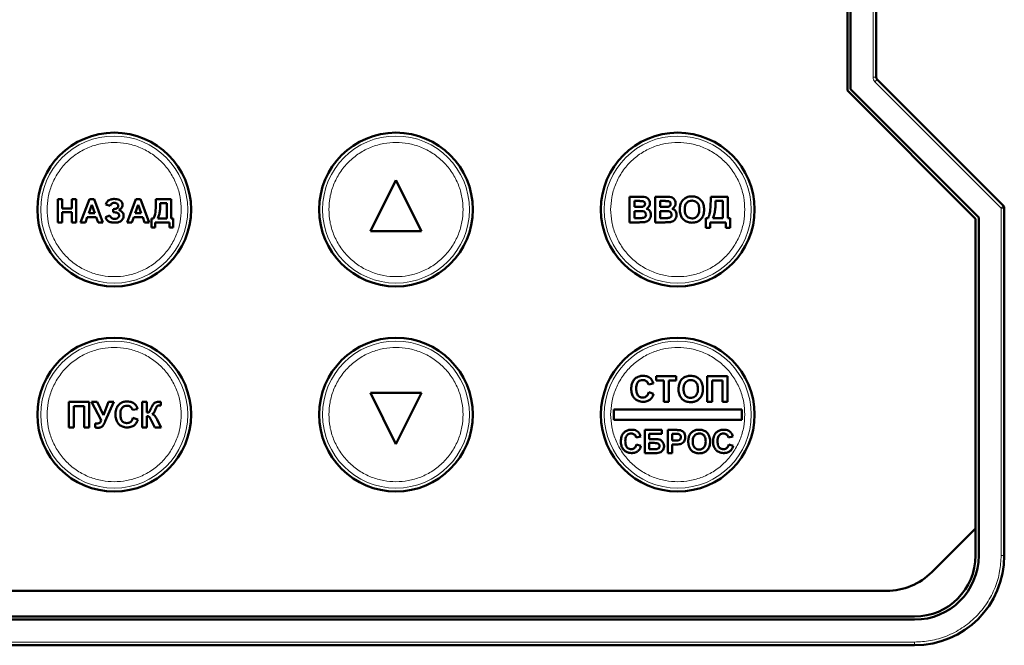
# Model space of a CAD drawing. Header units: millimetres. Extents: x 0 to 218, y 0 to 297.
# Tile 3 of 7: x 61 to 138, y 109 to 158. Entities that reach past the tile are written whole.
import ezdxf

# ---------------------------------------------------------------- set-up
doc = ezdxf.new("R2010")
doc.units = ezdxf.units.MM

msp = doc.modelspace()

# ---------------------------------------------------------------- linework, layer by layer
at = {"color": 7, "linetype": 'Continuous', "lineweight": 50}
for p, q in [((126.027, 152.755), (126.027, 183.185)), ((126.277, 183.081), (126.277, 152.858)), ((128.277, 153.79), (128.277, 182.149)), ((138.204, 143.76), (128.35, 153.614)), ((136.027, 142.755), (126.027, 152.755)), ((126.277, 152.858), (136.277, 142.858)), ((90.777, 145.77), (88.777, 141.77)), ((92.777, 141.77), (90.777, 145.77)), ((64.371, 142.47), (64.371, 144.27)), ((64.371, 144.27), (64.717, 144.27)), ((64.717, 144.27), (64.717, 143.554)), ((65.456, 143.554), (65.456, 144.27)), ((65.456, 144.27), (65.802, 144.27)), ((65.802, 144.27), (65.802, 142.47)), ((66.153, 142.47), (66.833, 144.27)), ((67.018, 143.831), (66.782, 143.185)), ((66.833, 144.27), (67.2, 144.27)), ((67.254, 143.185), (67.018, 143.831)), ((67.2, 144.27), (67.883, 142.47)), ((68.465, 143.762), (68.119, 143.854)), ((69.785, 142.47), (70.465, 144.27)), ((70.65, 143.831), (70.414, 143.185)), ((70.465, 144.27), (70.832, 144.27)), ((70.887, 143.185), (70.65, 143.831)), ((70.832, 144.27), (71.516, 142.47)), ((72.028, 144.27), (73.228, 144.27)), ((72.028, 144.079), (72.028, 144.27)), ((72.882, 143.97), (72.374, 143.97)), ((72.882, 142.77), (72.882, 143.97)), ((73.228, 144.27), (73.228, 142.77)), ((109.017, 142.47), (109.017, 144.47)), ((109.017, 144.47), (109.823, 144.47)), ((109.402, 144.136), (109.646, 144.136)), ((109.402, 143.675), (109.402, 144.136)), ((111.017, 142.47), (111.017, 144.47)), ((111.017, 144.47), (111.823, 144.47)), ((111.402, 144.136), (111.646, 144.136)), ((111.402, 143.675), (111.402, 144.136)), ((115.35, 144.258), (115.35, 144.47)), ((115.35, 144.47), (116.684, 144.47)), ((116.299, 144.136), (115.735, 144.136)), ((116.299, 142.803), (116.299, 144.136)), ((116.684, 144.47), (116.684, 142.803)), ((64.717, 143.554), (65.456, 143.554)), ((65.456, 143.254), (64.717, 143.254)), ((64.717, 143.254), (64.717, 142.47)), ((65.456, 142.47), (65.456, 143.254)), ((66.782, 143.185), (67.254, 143.185)), ((68.696, 143.254), (68.696, 143.508)), ((68.696, 143.508), (68.738, 143.508)), ((68.782, 143.254), (68.696, 143.254)), ((70.414, 143.185), (70.887, 143.185)), ((109.68, 143.675), (109.402, 143.675)), ((109.402, 143.342), (109.744, 143.342)), ((109.402, 142.803), (109.402, 143.342)), ((111.68, 143.675), (111.402, 143.675)), ((111.402, 143.342), (111.744, 143.342)), ((111.402, 142.803), (111.402, 143.342)), ((138.277, 116.47), (138.277, 143.583)), ((64.717, 142.47), (64.371, 142.47)), ((65.802, 142.47), (65.456, 142.47)), ((66.522, 142.47), (66.153, 142.47)), ((66.674, 142.885), (66.522, 142.47)), ((67.364, 142.885), (66.674, 142.885)), ((67.516, 142.47), (67.364, 142.885)), ((67.883, 142.47), (67.516, 142.47)), ((68.096, 142.885), (68.442, 143.001)), ((70.154, 142.47), (69.785, 142.47)), ((70.306, 142.885), (70.154, 142.47)), ((70.997, 142.885), (70.306, 142.885)), ((71.149, 142.47), (70.997, 142.885)), ((71.516, 142.47), (71.149, 142.47)), ((71.682, 142.77), (71.843, 142.77)), ((71.682, 142.077), (71.682, 142.77)), ((73.089, 142.47), (71.982, 142.47)), ((71.982, 142.47), (71.982, 142.077)), ((72.189, 142.77), (72.882, 142.77)), ((73.089, 142.077), (73.089, 142.47)), ((73.228, 142.77), (73.389, 142.77)), ((73.389, 142.77), (73.389, 142.077)), ((109.017, 142.47), (109.694, 142.47)), ((109.794, 142.803), (109.402, 142.803)), ((111.017, 142.47), (111.694, 142.47)), ((111.794, 142.803), (111.402, 142.803)), ((114.966, 142.034), (114.966, 142.803)), ((114.966, 142.803), (115.145, 142.803)), ((116.53, 142.47), (115.299, 142.47)), ((115.299, 142.47), (115.299, 142.034)), ((115.53, 142.803), (116.299, 142.803)), ((116.53, 142.034), (116.53, 142.47)), ((116.684, 142.803), (116.863, 142.803)), ((116.863, 142.803), (116.863, 142.034)), ((136.027, 118.591), (136.027, 142.755)), ((136.277, 142.858), (136.277, 116.47)), ((71.982, 142.077), (71.682, 142.077)), ((73.389, 142.077), (73.089, 142.077)), ((88.777, 141.77), (92.777, 141.77)), ((115.299, 142.034), (114.966, 142.034)), ((116.863, 142.034), (116.53, 142.034)), ((111.097, 130.47), (112.661, 130.47)), ((111.097, 130.136), (111.097, 130.47)), ((111.687, 130.136), (111.097, 130.136)), ((111.687, 128.47), (111.687, 130.136)), ((112.661, 130.136), (112.071, 130.136)), ((112.071, 130.136), (112.071, 128.47)), ((112.661, 130.47), (112.661, 130.136)), ((115.071, 128.47), (115.071, 130.47)), ((115.071, 130.47), (116.661, 130.47)), ((116.276, 130.136), (115.456, 130.136)), ((115.456, 130.136), (115.456, 128.47)), ((116.276, 128.47), (116.276, 130.136)), ((116.661, 130.47), (116.661, 128.47)), ((88.777, 129.17), (90.777, 125.17)), ((92.777, 129.17), (88.777, 129.17)), ((90.777, 125.17), (92.777, 129.17)), ((110.866, 129.906), (110.482, 129.829)), ((110.507, 129.213), (110.892, 129.085)), ((65.231, 126.47), (65.231, 128.47)), ((65.231, 128.47), (66.821, 128.47)), ((66.821, 128.47), (66.821, 126.47)), ((67.755, 127.041), (67.013, 128.47)), ((67.013, 128.47), (67.441, 128.47)), ((67.441, 128.47), (67.929, 127.428)), ((67.929, 127.428), (68.339, 128.47)), ((68.757, 128.47), (68.076, 126.949)), ((68.339, 128.47), (68.757, 128.47)), ((70.949, 126.47), (70.949, 128.47)), ((70.949, 128.47), (71.334, 128.47)), ((71.334, 128.47), (71.334, 127.624)), ((72.41, 128.47), (72.41, 128.188)), ((112.071, 128.47), (111.687, 128.47)), ((115.456, 128.47), (115.071, 128.47)), ((116.661, 128.47), (116.276, 128.47)), ((66.436, 128.136), (65.616, 128.136)), ((65.616, 128.136), (65.616, 126.47)), ((66.436, 126.47), (66.436, 128.136)), ((70.59, 127.906), (70.205, 127.829)), ((72.41, 128.188), (72.353, 128.189)), ((117.777, 127.87), (107.777, 127.87)), ((107.777, 127.87), (107.777, 127.07)), ((117.777, 127.07), (117.777, 127.87)), ((70.231, 127.213), (70.616, 127.085)), ((71.334, 127.342), (71.334, 126.47)), ((71.951, 126.47), (71.698, 126.978)), ((72.159, 127.016), (72.436, 126.47)), ((107.777, 127.07), (117.777, 127.07)), ((65.616, 126.47), (65.231, 126.47)), ((66.821, 126.47), (66.436, 126.47)), ((67.282, 126.469), (67.282, 126.783)), ((71.334, 126.47), (70.949, 126.47)), ((72.436, 126.47), (71.951, 126.47)), ((110.206, 124.47), (110.206, 126.27)), ((111.544, 126.27), (110.206, 126.27)), ((111.544, 125.97), (111.544, 126.27)), ((112.006, 124.47), (112.006, 126.27)), ((112.582, 126.27), (112.006, 126.27)), ((109.883, 125.762), (109.537, 125.693)), ((110.552, 125.97), (111.544, 125.97)), ((110.552, 125.554), (110.552, 125.97)), ((111.044, 125.554), (110.552, 125.554)), ((112.352, 125.97), (112.535, 125.97)), ((112.352, 125.439), (112.352, 125.97)), ((112.56, 125.439), (112.352, 125.439)), ((117.083, 125.762), (116.737, 125.693)), ((109.56, 125.139), (109.906, 125.024)), ((110.552, 125.254), (110.944, 125.254)), ((110.552, 124.77), (110.552, 125.254)), ((110.927, 124.77), (110.552, 124.77)), ((112.352, 125.139), (112.589, 125.139)), ((112.352, 124.47), (112.352, 125.139)), ((116.76, 125.139), (117.106, 125.024)), ((110.206, 124.47), (111.053, 124.47)), ((112.352, 124.47), (112.006, 124.47)), ((132.62, 115.184), (136.027, 118.591)), ((136.027, 116.47), (136.027, 118.591)), ((52.469, 113.72), (129.084, 113.72)), ((50.277, 111.72), (131.277, 111.72)), ((131.277, 111.47), (50.277, 111.47)), ((50.277, 109.47), (131.277, 109.47))]:
    msp.add_line(p, q, dxfattribs=at)
at = {"color": 9, "linetype": 'Continuous', "lineweight": 18}
for p, q in [((128.027, 153.79), (128.027, 182.149)), ((128.027, 153.79), (128.277, 153.79)), ((128.173, 153.437), (128.35, 153.614)), ((138.027, 143.583), (128.173, 153.437)), ((138.027, 143.583), (138.204, 143.76)), ((138.027, 116.47), (138.027, 143.583)), ((138.277, 143.583), (138.027, 143.583)), ((138.027, 116.47), (138.277, 116.47)), ((50.277, 109.72), (131.277, 109.72)), ((131.277, 109.47), (131.277, 109.72))]:
    msp.add_line(p, q, dxfattribs=at)
at = {"color": 7, "linetype": 'Continuous', "lineweight": 50}
for centre in [(68.777, 143.47), (90.777, 143.47), (112.777, 143.47), (68.777, 127.47), (90.777, 127.47), (112.777, 127.47)]:
    msp.add_circle(centre, 6, dxfattribs=at)
at = {"color": 9, "linetype": 'Continuous', "lineweight": 18}
for centre in [(68.777, 143.47), (90.777, 143.47), (112.777, 143.47), (68.777, 127.47), (90.777, 127.47), (112.777, 127.47)]:
    msp.add_circle(centre, 5.737, dxfattribs=at)
at = {"color": 7, "linetype": 'Continuous', "lineweight": 50}
for centre, radius, start, end in [((128.527, 153.79), 0.25, 180, 225), ((138.027, 143.583), 0.25, 0, 45), ((131.277, 116.47), 4.75, 270, 0), ((131.277, 116.47), 5, 270, 0), ((131.277, 116.47), 7, 270, 0), ((129.084, 118.72), 5, 270, 315)]:
    msp.add_arc(centre, radius, start, end, dxfattribs=at)
at = {"color": 9, "linetype": 'Continuous', "lineweight": 18}
msp.add_open_spline([(128.173, 153.437), (128.131, 153.489), (128.047, 153.592), (128.034, 153.724), (128.027, 153.79)], degree=3, dxfattribs=at)
for points, knots in [([(63.539, 143.47), (63.556, 143.789), (63.591, 144.447), (63.883, 145.423), (64.366, 146.362), (65.047, 147.199), (65.885, 147.88), (66.823, 148.366), (67.799, 148.647), (68.777, 148.736), (69.754, 148.647), (70.73, 148.366), (71.669, 147.88), (72.506, 147.199), (73.188, 146.362), (73.671, 145.423), (73.962, 144.447), (73.997, 143.789), (74.014, 143.47)], [0, 0, 0, 0, 0.058258, 0.120006, 0.18432, 0.25, 0.31568, 0.379994, 0.441742, 0.5, 0.558258, 0.620006, 0.68432, 0.75, 0.81568, 0.879994, 0.941742, 1, 1, 1, 1]), ([(85.539, 143.47), (85.556, 143.789), (85.591, 144.447), (85.883, 145.423), (86.366, 146.362), (87.047, 147.199), (87.885, 147.88), (88.823, 148.366), (89.799, 148.647), (90.777, 148.736), (91.754, 148.647), (92.73, 148.366), (93.669, 147.88), (94.506, 147.199), (95.188, 146.362), (95.671, 145.423), (95.962, 144.447), (95.997, 143.789), (96.014, 143.47)], [0, 0, 0, 0, 0.058258, 0.120006, 0.18432, 0.25, 0.31568, 0.379994, 0.441742, 0.5, 0.558258, 0.620006, 0.68432, 0.75, 0.81568, 0.879994, 0.941742, 1, 1, 1, 1]), ([(107.539, 143.47), (107.556, 143.789), (107.591, 144.447), (107.883, 145.423), (108.366, 146.362), (109.047, 147.199), (109.885, 147.88), (110.823, 148.366), (111.799, 148.647), (112.777, 148.736), (113.754, 148.647), (114.73, 148.366), (115.669, 147.88), (116.506, 147.199), (117.188, 146.362), (117.671, 145.423), (117.962, 144.447), (117.997, 143.789), (118.014, 143.47)], [0, 0, 0, 0, 0.058258, 0.120006, 0.18432, 0.25, 0.31568, 0.379994, 0.441742, 0.5, 0.558258, 0.620006, 0.68432, 0.75, 0.81568, 0.879994, 0.941742, 1, 1, 1, 1]), ([(74.014, 143.47), (73.997, 143.15), (73.962, 142.492), (73.671, 141.516), (73.188, 140.578), (72.506, 139.74), (71.669, 139.06), (70.73, 138.573), (69.754, 138.293), (68.777, 138.203), (67.799, 138.293), (66.823, 138.573), (65.885, 139.06), (65.047, 139.74), (64.366, 140.578), (63.883, 141.516), (63.591, 142.492), (63.556, 143.15), (63.539, 143.47)], [0, 0, 0, 0, 0.058258, 0.120006, 0.18432, 0.25, 0.31568, 0.379994, 0.441742, 0.5, 0.558258, 0.620006, 0.68432, 0.75, 0.81568, 0.879994, 0.941742, 1, 1, 1, 1]), ([(96.014, 143.47), (95.997, 143.15), (95.962, 142.492), (95.671, 141.516), (95.188, 140.578), (94.506, 139.74), (93.669, 139.06), (92.73, 138.573), (91.754, 138.293), (90.777, 138.203), (89.799, 138.293), (88.823, 138.573), (87.885, 139.06), (87.047, 139.74), (86.366, 140.578), (85.883, 141.516), (85.591, 142.492), (85.556, 143.15), (85.539, 143.47)], [0, 0, 0, 0, 0.058258, 0.120006, 0.18432, 0.25, 0.31568, 0.379994, 0.441742, 0.5, 0.558258, 0.620006, 0.68432, 0.75, 0.81568, 0.879994, 0.941742, 1, 1, 1, 1]), ([(118.014, 143.47), (117.997, 143.15), (117.962, 142.492), (117.671, 141.516), (117.188, 140.578), (116.506, 139.74), (115.669, 139.06), (114.73, 138.573), (113.754, 138.293), (112.777, 138.203), (111.799, 138.293), (110.823, 138.573), (109.885, 139.06), (109.047, 139.74), (108.366, 140.578), (107.883, 141.516), (107.591, 142.492), (107.556, 143.15), (107.539, 143.47)], [0, 0, 0, 0, 0.058258, 0.120006, 0.18432, 0.25, 0.31568, 0.379994, 0.441742, 0.5, 0.558258, 0.620006, 0.68432, 0.75, 0.81568, 0.879994, 0.941742, 1, 1, 1, 1]), ([(63.539, 127.47), (63.556, 127.789), (63.591, 128.447), (63.883, 129.423), (64.366, 130.362), (65.047, 131.199), (65.885, 131.88), (66.823, 132.366), (67.799, 132.647), (68.777, 132.736), (69.754, 132.647), (70.73, 132.366), (71.669, 131.88), (72.506, 131.199), (73.188, 130.362), (73.671, 129.423), (73.962, 128.447), (73.997, 127.789), (74.014, 127.47)], [0, 0, 0, 0, 0.058258, 0.120006, 0.18432, 0.25, 0.31568, 0.379994, 0.441742, 0.5, 0.558258, 0.620006, 0.68432, 0.75, 0.81568, 0.879994, 0.941742, 1, 1, 1, 1]), ([(85.539, 127.47), (85.556, 127.789), (85.591, 128.447), (85.883, 129.423), (86.366, 130.362), (87.047, 131.199), (87.885, 131.88), (88.823, 132.366), (89.799, 132.647), (90.777, 132.736), (91.754, 132.647), (92.73, 132.366), (93.669, 131.88), (94.506, 131.199), (95.188, 130.362), (95.671, 129.423), (95.962, 128.447), (95.997, 127.789), (96.014, 127.47)], [0, 0, 0, 0, 0.058258, 0.120006, 0.18432, 0.25, 0.31568, 0.379994, 0.441742, 0.5, 0.558258, 0.620006, 0.68432, 0.75, 0.81568, 0.879994, 0.941742, 1, 1, 1, 1]), ([(107.539, 127.47), (107.556, 127.789), (107.591, 128.447), (107.883, 129.423), (108.366, 130.362), (109.047, 131.199), (109.885, 131.88), (110.823, 132.366), (111.799, 132.647), (112.777, 132.736), (113.754, 132.647), (114.73, 132.366), (115.669, 131.88), (116.506, 131.199), (117.188, 130.362), (117.671, 129.423), (117.962, 128.447), (117.997, 127.789), (118.014, 127.47)], [0, 0, 0, 0, 0.058258, 0.120006, 0.18432, 0.25, 0.31568, 0.379994, 0.441742, 0.5, 0.558258, 0.620006, 0.68432, 0.75, 0.81568, 0.879994, 0.941742, 1, 1, 1, 1]), ([(74.014, 127.47), (73.997, 127.15), (73.962, 126.492), (73.671, 125.516), (73.188, 124.578), (72.506, 123.74), (71.669, 123.06), (70.73, 122.573), (69.754, 122.293), (68.777, 122.203), (67.799, 122.293), (66.823, 122.573), (65.885, 123.06), (65.047, 123.74), (64.366, 124.578), (63.883, 125.516), (63.591, 126.492), (63.556, 127.15), (63.539, 127.47)], [0, 0, 0, 0, 0.058258, 0.120006, 0.18432, 0.25, 0.31568, 0.379994, 0.441742, 0.5, 0.558258, 0.620006, 0.68432, 0.75, 0.81568, 0.879994, 0.941742, 1, 1, 1, 1]), ([(96.014, 127.47), (95.997, 127.15), (95.962, 126.492), (95.671, 125.516), (95.188, 124.578), (94.506, 123.74), (93.669, 123.06), (92.73, 122.573), (91.754, 122.293), (90.777, 122.203), (89.799, 122.293), (88.823, 122.573), (87.885, 123.06), (87.047, 123.74), (86.366, 124.578), (85.883, 125.516), (85.591, 126.492), (85.556, 127.15), (85.539, 127.47)], [0, 0, 0, 0, 0.058258, 0.120006, 0.18432, 0.25, 0.31568, 0.379994, 0.441742, 0.5, 0.558258, 0.620006, 0.68432, 0.75, 0.81568, 0.879994, 0.941742, 1, 1, 1, 1]), ([(118.014, 127.47), (117.997, 127.15), (117.962, 126.492), (117.671, 125.516), (117.188, 124.578), (116.506, 123.74), (115.669, 123.06), (114.73, 122.573), (113.754, 122.293), (112.777, 122.203), (111.799, 122.293), (110.823, 122.573), (109.885, 123.06), (109.047, 123.74), (108.366, 124.578), (107.883, 125.516), (107.591, 126.492), (107.556, 127.15), (107.539, 127.47)], [0, 0, 0, 0, 0.058258, 0.120006, 0.18432, 0.25, 0.31568, 0.379994, 0.441742, 0.5, 0.558258, 0.620006, 0.68432, 0.75, 0.81568, 0.879994, 0.941742, 1, 1, 1, 1]), ([(131.277, 109.72), (131.688, 109.742), (132.537, 109.787), (133.795, 110.162), (135.004, 110.785), (136.084, 111.663), (136.961, 112.742), (137.584, 113.952), (137.96, 115.21), (138.005, 116.058), (138.027, 116.47)], [0, 0, 0, 0, 0.116516, 0.2400113, 0.3686408, 0.5, 0.6313592, 0.7599887, 0.883484, 1, 1, 1, 1])]:
    msp.add_open_spline(points, degree=3, knots=knots, dxfattribs=at)
at = {"color": 7, "linetype": 'Continuous', "lineweight": 50}
for points, knots in [([(68.119, 143.854), (68.141, 143.919), (68.182, 144.036), (68.309, 144.171), (68.492, 144.267), (68.658, 144.291), (68.766, 144.293), (68.781, 144.293)], [0, 0, 0, 0, 0.233845, 0.429584, 0.625035, 0.945033, 1, 1, 1, 1]), ([(68.784, 143.993), (68.739, 143.99), (68.662, 143.984), (68.566, 143.931), (68.5, 143.857), (68.477, 143.795), (68.465, 143.762)], [0, 0, 0, 0, 0.3171852, 0.5355286, 0.7539556, 1, 1, 1, 1]), ([(68.781, 144.293), (68.848, 144.29), (68.982, 144.285), (69.169, 144.233), (69.315, 144.127), (69.417, 143.994), (69.429, 143.888), (69.434, 143.839)], [0, 0, 0, 0, 0.226589, 0.454571, 0.643517, 0.833011, 1, 1, 1, 1]), ([(69.088, 143.77), (69.086, 143.794), (69.081, 143.842), (69.041, 143.902), (68.986, 143.95), (68.9, 143.987), (68.829, 143.99), (68.784, 143.993)], [0, 0, 0, 0, 0.1696277, 0.3433388, 0.4982202, 0.6826017, 1, 1, 1, 1]), ([(69.434, 143.839), (69.428, 143.786), (69.416, 143.681), (69.308, 143.534), (69.202, 143.471), (69.142, 143.435)], [0, 0, 0, 0, 0.298422, 0.599296, 1, 1, 1, 1]), ([(71.843, 142.77), (71.87, 142.831), (71.981, 143.089), (72.02, 143.54), (72.026, 143.916), (72.028, 144.079)], [0, 0, 0, 0, 0.150506, 0.631696, 1, 1, 1, 1]), ([(72.374, 143.97), (72.374, 143.903), (72.372, 143.703), (72.351, 143.401), (72.302, 143.062), (72.227, 142.868), (72.189, 142.77)], [0, 0, 0, 0, 0.16363, 0.491128, 0.742857, 1, 1, 1, 1]), ([(109.646, 144.136), (109.679, 144.136), (109.746, 144.136), (109.867, 144.136), (109.954, 144.132), (110.009, 144.13)], [0, 0, 0, 0, 0.275415, 0.550828, 1, 1, 1, 1]), ([(109.823, 144.47), (109.889, 144.469), (110.035, 144.468), (110.241, 144.45), (110.418, 144.36), (110.537, 144.231), (110.6, 144.091), (110.605, 144), (110.607, 143.967)], [0, 0, 0, 0, 0.189374, 0.415534, 0.57816, 0.740903, 0.90565, 1, 1, 1, 1]), ([(110.222, 143.909), (110.22, 143.88), (110.216, 143.83), (110.177, 143.766), (110.12, 143.718), (110.054, 143.691), (110.006, 143.684), (109.988, 143.682)], [0, 0, 0, 0, 0.234086, 0.417313, 0.600201, 0.849825, 1, 1, 1, 1]), ([(110.009, 144.13), (110.042, 144.124), (110.097, 144.114), (110.163, 144.07), (110.202, 144.018), (110.22, 143.961), (110.222, 143.925), (110.222, 143.909)], [0, 0, 0, 0, 0.294971, 0.486764, 0.679036, 0.861474, 1, 1, 1, 1]), ([(110.607, 143.967), (110.599, 143.899), (110.585, 143.777), (110.482, 143.622), (110.386, 143.563), (110.336, 143.533)], [0, 0, 0, 0, 0.375945, 0.675759, 1, 1, 1, 1]), ([(111.646, 144.136), (111.679, 144.136), (111.746, 144.136), (111.867, 144.136), (111.954, 144.132), (112.009, 144.13)], [0, 0, 0, 0, 0.275415, 0.550828, 1, 1, 1, 1]), ([(111.823, 144.47), (111.889, 144.469), (112.035, 144.468), (112.241, 144.45), (112.418, 144.36), (112.537, 144.231), (112.6, 144.091), (112.605, 144), (112.607, 143.967)], [0, 0, 0, 0, 0.189374, 0.415534, 0.57816, 0.740903, 0.90565, 1, 1, 1, 1]), ([(112.222, 143.909), (112.22, 143.88), (112.216, 143.83), (112.177, 143.766), (112.12, 143.718), (112.054, 143.691), (112.006, 143.684), (111.988, 143.682)], [0, 0, 0, 0, 0.234086, 0.417313, 0.600201, 0.849825, 1, 1, 1, 1]), ([(112.009, 144.13), (112.042, 144.124), (112.097, 144.114), (112.163, 144.07), (112.202, 144.018), (112.22, 143.961), (112.222, 143.925), (112.222, 143.909)], [0, 0, 0, 0, 0.294971, 0.486764, 0.679036, 0.861474, 1, 1, 1, 1]), ([(112.607, 143.967), (112.599, 143.899), (112.585, 143.777), (112.482, 143.622), (112.386, 143.563), (112.336, 143.533)], [0, 0, 0, 0, 0.375945, 0.675759, 1, 1, 1, 1]), ([(112.94, 143.458), (112.942, 143.524), (112.945, 143.644), (112.974, 143.816), (113.011, 143.916), (113.03, 143.966)], [0, 0, 0, 0, 0.385504, 0.689688, 1, 1, 1, 1]), ([(113.03, 143.966), (113.061, 144.025), (113.141, 144.178), (113.297, 144.335), (113.428, 144.399), (113.465, 144.417)], [0, 0, 0, 0, 0.3142783, 0.8104714, 1, 1, 1, 1]), ([(113.325, 143.471), (113.327, 143.538), (113.333, 143.688), (113.396, 143.892), (113.524, 144.046), (113.675, 144.135), (113.804, 144.16), (113.876, 144.162), (113.891, 144.162)], [0, 0, 0, 0, 0.198524, 0.446406, 0.616149, 0.785789, 0.95492, 1, 1, 1, 1]), ([(113.465, 144.417), (113.528, 144.439), (113.628, 144.474), (113.771, 144.493), (113.848, 144.494), (113.886, 144.495)], [0, 0, 0, 0, 0.465946, 0.731676, 1, 1, 1, 1]), ([(113.886, 144.495), (113.953, 144.493), (114.125, 144.486), (114.39, 144.394), (114.626, 144.196), (114.79, 143.909), (114.834, 143.654), (114.837, 143.496), (114.838, 143.467)], [0, 0, 0, 0, 0.126835, 0.326225, 0.51912, 0.6994, 0.944414, 1, 1, 1, 1]), ([(113.891, 144.162), (113.959, 144.157), (114.081, 144.148), (114.24, 144.06), (114.354, 143.936), (114.44, 143.738), (114.448, 143.579), (114.453, 143.477)], [0, 0, 0, 0, 0.201187, 0.364397, 0.527295, 0.696981, 1, 1, 1, 1]), ([(115.145, 142.803), (115.172, 142.864), (115.287, 143.128), (115.342, 143.627), (115.348, 144.052), (115.35, 144.258)], [0, 0, 0, 0, 0.135394, 0.582002, 1, 1, 1, 1]), ([(115.735, 144.136), (115.735, 144.07), (115.733, 143.87), (115.713, 143.546), (115.664, 143.16), (115.575, 142.923), (115.53, 142.803)], [0, 0, 0, 0, 0.14728, 0.441998, 0.71782, 1, 1, 1, 1]), ([(68.738, 143.508), (68.796, 143.511), (68.884, 143.516), (68.992, 143.568), (69.055, 143.633), (69.084, 143.705), (69.087, 143.751), (69.088, 143.77)], [0, 0, 0, 0, 0.348695, 0.533176, 0.718858, 0.88644, 1, 1, 1, 1]), ([(69.157, 143), (69.155, 143.027), (69.151, 143.082), (69.107, 143.15), (69.037, 143.208), (68.927, 143.249), (68.836, 143.252), (68.782, 143.254)], [0, 0, 0, 0, 0.158876, 0.319359, 0.464118, 0.684157, 1, 1, 1, 1]), ([(69.142, 143.435), (69.205, 143.409), (69.313, 143.365), (69.432, 143.248), (69.495, 143.117), (69.501, 143.024), (69.503, 142.98)], [0, 0, 0, 0, 0.322918, 0.55546, 0.789208, 1, 1, 1, 1]), ([(109.988, 143.682), (109.955, 143.68), (109.887, 143.676), (109.784, 143.675), (109.715, 143.675), (109.68, 143.675)], [0, 0, 0, 0, 0.324791, 0.662356, 1, 1, 1, 1]), ([(109.744, 143.342), (109.811, 143.341), (109.944, 143.339), (110.109, 143.328), (110.218, 143.266), (110.27, 143.202), (110.296, 143.132), (110.298, 143.087), (110.299, 143.067)], [0, 0, 0, 0, 0.284175, 0.56983, 0.687917, 0.806892, 0.915618, 1, 1, 1, 1]), ([(110.299, 143.067), (110.297, 143.033), (110.292, 142.974), (110.249, 142.9), (110.19, 142.85), (110.132, 142.825), (110.096, 142.818), (110.086, 142.816)], [0, 0, 0, 0, 0.279357, 0.486863, 0.694108, 0.91138, 1, 1, 1, 1]), ([(110.684, 143.049), (110.677, 142.982), (110.662, 142.847), (110.565, 142.676), (110.43, 142.554), (110.295, 142.5), (110.209, 142.488), (110.179, 142.483)], [0, 0, 0, 0, 0.242787, 0.486312, 0.687547, 0.888904, 1, 1, 1, 1]), ([(110.336, 143.533), (110.399, 143.506), (110.512, 143.459), (110.623, 143.321), (110.676, 143.183), (110.682, 143.09), (110.684, 143.049)], [0, 0, 0, 0, 0.317658, 0.563712, 0.809393, 1, 1, 1, 1]), ([(111.988, 143.682), (111.955, 143.68), (111.887, 143.676), (111.784, 143.675), (111.715, 143.675), (111.68, 143.675)], [0, 0, 0, 0, 0.324791, 0.662356, 1, 1, 1, 1]), ([(111.744, 143.342), (111.811, 143.341), (111.944, 143.339), (112.109, 143.328), (112.218, 143.266), (112.27, 143.202), (112.296, 143.132), (112.298, 143.087), (112.299, 143.067)], [0, 0, 0, 0, 0.284175, 0.56983, 0.687917, 0.806892, 0.915618, 1, 1, 1, 1]), ([(112.299, 143.067), (112.297, 143.033), (112.292, 142.974), (112.249, 142.9), (112.19, 142.85), (112.132, 142.825), (112.096, 142.818), (112.086, 142.816)], [0, 0, 0, 0, 0.279357, 0.486863, 0.694108, 0.91138, 1, 1, 1, 1]), ([(112.684, 143.049), (112.677, 142.982), (112.662, 142.847), (112.565, 142.676), (112.43, 142.554), (112.295, 142.5), (112.209, 142.488), (112.179, 142.483)], [0, 0, 0, 0, 0.242787, 0.486312, 0.687547, 0.888904, 1, 1, 1, 1]), ([(112.336, 143.533), (112.399, 143.506), (112.512, 143.459), (112.623, 143.321), (112.676, 143.183), (112.682, 143.09), (112.684, 143.049)], [0, 0, 0, 0, 0.317658, 0.563712, 0.809393, 1, 1, 1, 1]), ([(113.892, 142.444), (113.825, 142.447), (113.65, 142.454), (113.38, 142.546), (113.143, 142.749), (112.982, 143.039), (112.943, 143.286), (112.941, 143.437), (112.94, 143.458)], [0, 0, 0, 0, 0.127808, 0.335199, 0.531853, 0.711396, 0.95982, 1, 1, 1, 1]), ([(113.891, 142.777), (113.823, 142.784), (113.687, 142.796), (113.518, 142.904), (113.393, 143.067), (113.333, 143.263), (113.327, 143.405), (113.325, 143.471)], [0, 0, 0, 0, 0.200704, 0.403479, 0.575737, 0.804839, 1, 1, 1, 1]), ([(114.453, 143.477), (114.451, 143.41), (114.446, 143.276), (114.393, 143.085), (114.286, 142.926), (114.137, 142.819), (113.996, 142.781), (113.914, 142.778), (113.891, 142.777)], [0, 0, 0, 0, 0.198222, 0.397727, 0.577228, 0.756827, 0.930756, 1, 1, 1, 1]), ([(114.838, 143.467), (114.835, 143.4), (114.829, 143.203), (114.745, 142.913), (114.543, 142.655), (114.298, 142.503), (114.07, 142.449), (113.935, 142.445), (113.892, 142.444)], [0, 0, 0, 0, 0.12748, 0.377846, 0.559738, 0.741985, 0.917467, 1, 1, 1, 1]), ([(68.798, 142.447), (68.732, 142.449), (68.574, 142.454), (68.36, 142.51), (68.192, 142.66), (68.129, 142.791), (68.1, 142.873), (68.096, 142.885)], [0, 0, 0, 0, 0.222457, 0.526508, 0.709676, 0.957509, 1, 1, 1, 1]), ([(68.442, 143.001), (68.459, 142.957), (68.486, 142.886), (68.555, 142.806), (68.662, 142.756), (68.75, 142.751), (68.809, 142.747)], [0, 0, 0, 0, 0.28967, 0.46237, 0.636069, 1, 1, 1, 1]), ([(69.503, 142.98), (69.497, 142.912), (69.486, 142.79), (69.388, 142.641), (69.247, 142.527), (69.043, 142.456), (68.884, 142.45), (68.798, 142.447)], [0, 0, 0, 0, 0.203349, 0.36274, 0.521651, 0.743401, 1, 1, 1, 1]), ([(68.809, 142.747), (68.865, 142.749), (68.952, 142.753), (69.06, 142.804), (69.119, 142.869), (69.153, 142.937), (69.156, 142.98), (69.157, 143)], [0, 0, 0, 0, 0.344855, 0.536996, 0.729679, 0.878056, 1, 1, 1, 1]), ([(110.179, 142.483), (110.112, 142.48), (109.998, 142.473), (109.837, 142.471), (109.742, 142.47), (109.694, 142.47)], [0, 0, 0, 0, 0.412609, 0.706293, 1, 1, 1, 1]), ([(110.086, 142.816), (110.052, 142.812), (109.987, 142.805), (109.89, 142.804), (109.826, 142.803), (109.794, 142.803)], [0, 0, 0, 0, 0.343631, 0.67172, 1, 1, 1, 1]), ([(112.179, 142.483), (112.112, 142.48), (111.998, 142.473), (111.837, 142.471), (111.742, 142.47), (111.694, 142.47)], [0, 0, 0, 0, 0.412609, 0.706293, 1, 1, 1, 1]), ([(112.086, 142.816), (112.052, 142.812), (111.987, 142.805), (111.89, 142.804), (111.826, 142.803), (111.794, 142.803)], [0, 0, 0, 0, 0.343631, 0.67172, 1, 1, 1, 1]), ([(109.148, 129.465), (109.15, 129.532), (109.157, 129.734), (109.24, 130.03), (109.448, 130.292), (109.696, 130.445), (109.917, 130.491), (110.042, 130.495), (110.074, 130.495)], [0, 0, 0, 0, 0.128353, 0.388703, 0.573955, 0.759327, 0.937427, 1, 1, 1, 1]), ([(110.047, 130.162), (109.979, 130.156), (109.858, 130.145), (109.709, 130.05), (109.6, 129.915), (109.541, 129.721), (109.536, 129.574), (109.533, 129.495)], [0, 0, 0, 0, 0.212297, 0.3758, 0.53945, 0.750187, 1, 1, 1, 1]), ([(110.482, 129.829), (110.461, 129.888), (110.425, 129.992), (110.308, 130.096), (110.183, 130.154), (110.092, 130.159), (110.047, 130.162)], [0, 0, 0, 0, 0.313785, 0.543656, 0.773131, 1, 1, 1, 1]), ([(110.074, 130.495), (110.141, 130.492), (110.299, 130.484), (110.507, 130.409), (110.62, 130.313), (110.664, 130.277)], [0, 0, 0, 0, 0.311487, 0.735849, 1, 1, 1, 1]), ([(110.664, 130.277), (110.708, 130.225), (110.776, 130.145), (110.833, 130.013), (110.855, 129.942), (110.866, 129.906)], [0, 0, 0, 0, 0.473697, 0.735232, 1, 1, 1, 1]), ([(112.841, 129.458), (112.842, 129.524), (112.846, 129.644), (112.874, 129.816), (112.911, 129.916), (112.93, 129.966)], [0, 0, 0, 0, 0.385504, 0.689688, 1, 1, 1, 1]), ([(112.93, 129.966), (112.961, 130.025), (113.041, 130.178), (113.198, 130.335), (113.329, 130.399), (113.365, 130.417)], [0, 0, 0, 0, 0.314278, 0.810471, 1, 1, 1, 1]), ([(113.225, 129.471), (113.228, 129.538), (113.233, 129.688), (113.296, 129.892), (113.425, 130.046), (113.575, 130.135), (113.704, 130.16), (113.776, 130.162), (113.791, 130.162)], [0, 0, 0, 0, 0.198524, 0.446406, 0.616149, 0.785789, 0.95492, 1, 1, 1, 1]), ([(113.365, 130.417), (113.428, 130.439), (113.528, 130.474), (113.671, 130.493), (113.748, 130.494), (113.786, 130.495)], [0, 0, 0, 0, 0.465946, 0.731676, 1, 1, 1, 1]), ([(113.786, 130.495), (113.853, 130.493), (114.025, 130.486), (114.29, 130.394), (114.526, 130.196), (114.69, 129.909), (114.735, 129.654), (114.737, 129.496), (114.738, 129.467)], [0, 0, 0, 0, 0.126835, 0.326225, 0.51912, 0.6994, 0.944414, 1, 1, 1, 1]), ([(113.791, 130.162), (113.859, 130.157), (113.982, 130.148), (114.14, 130.06), (114.254, 129.936), (114.34, 129.738), (114.348, 129.579), (114.353, 129.477)], [0, 0, 0, 0, 0.201187, 0.364397, 0.527295, 0.696981, 1, 1, 1, 1]), ([(110.06, 128.47), (109.994, 128.473), (109.829, 128.481), (109.578, 128.577), (109.352, 128.769), (109.191, 129.051), (109.151, 129.297), (109.149, 129.444), (109.148, 129.465)], [0, 0, 0, 0, 0.132331, 0.325849, 0.518063, 0.708615, 0.957186, 1, 1, 1, 1]), ([(109.533, 129.495), (109.535, 129.428), (109.54, 129.268), (109.592, 129.056), (109.721, 128.905), (109.854, 128.827), (109.968, 128.805), (110.032, 128.803), (110.045, 128.803)], [0, 0, 0, 0, 0.2054455, 0.4934589, 0.648874, 0.8039002, 0.960212, 1, 1, 1, 1]), ([(110.045, 128.803), (110.108, 128.809), (110.217, 128.82), (110.35, 128.906), (110.452, 129.034), (110.486, 129.146), (110.507, 129.213)], [0, 0, 0, 0, 0.278426, 0.482725, 0.687127, 1, 1, 1, 1]), ([(113.792, 128.444), (113.725, 128.447), (113.55, 128.454), (113.28, 128.546), (113.043, 128.749), (112.882, 129.039), (112.843, 129.286), (112.841, 129.437), (112.841, 129.458)], [0, 0, 0, 0, 0.127808, 0.335199, 0.531853, 0.711396, 0.95982, 1, 1, 1, 1]), ([(113.791, 128.777), (113.723, 128.784), (113.587, 128.796), (113.418, 128.904), (113.293, 129.067), (113.233, 129.263), (113.228, 129.405), (113.225, 129.471)], [0, 0, 0, 0, 0.200704, 0.403479, 0.575737, 0.804839, 1, 1, 1, 1]), ([(114.353, 129.477), (114.351, 129.41), (114.346, 129.276), (114.293, 129.085), (114.186, 128.926), (114.037, 128.819), (113.896, 128.781), (113.815, 128.778), (113.791, 128.777)], [0, 0, 0, 0, 0.198222, 0.397727, 0.577228, 0.756827, 0.930756, 1, 1, 1, 1]), ([(114.738, 129.467), (114.736, 129.4), (114.729, 129.203), (114.645, 128.913), (114.443, 128.655), (114.198, 128.503), (113.97, 128.449), (113.835, 128.445), (113.792, 128.444)], [0, 0, 0, 0, 0.1274799, 0.3778464, 0.5597384, 0.7419847, 0.917467, 1, 1, 1, 1]), ([(68.872, 127.465), (68.874, 127.532), (68.881, 127.734), (68.964, 128.03), (69.172, 128.292), (69.42, 128.445), (69.64, 128.491), (69.765, 128.495), (69.798, 128.495)], [0, 0, 0, 0, 0.128353, 0.388703, 0.573955, 0.759327, 0.937427, 1, 1, 1, 1]), ([(69.798, 128.495), (69.865, 128.492), (70.022, 128.484), (70.231, 128.409), (70.344, 128.313), (70.388, 128.277)], [0, 0, 0, 0, 0.311487, 0.735849, 1, 1, 1, 1]), ([(71.933, 128.391), (71.984, 128.412), (72.076, 128.451), (72.219, 128.466), (72.306, 128.468), (72.35, 128.469)], [0, 0, 0, 0, 0.387569, 0.691947, 1, 1, 1, 1]), ([(72.35, 128.469), (72.355, 128.469), (72.365, 128.469), (72.385, 128.469), (72.4, 128.47), (72.41, 128.47)], [0, 0, 0, 0, 0.250116, 0.500195, 1, 1, 1, 1]), ([(110.892, 129.085), (110.87, 129.022), (110.819, 128.87), (110.672, 128.663), (110.424, 128.512), (110.21, 128.472), (110.084, 128.47), (110.06, 128.47)], [0, 0, 0, 0, 0.1789459, 0.4271408, 0.6626886, 0.9378317, 1, 1, 1, 1]), ([(69.771, 128.162), (69.703, 128.156), (69.582, 128.145), (69.433, 128.05), (69.324, 127.915), (69.265, 127.721), (69.26, 127.574), (69.257, 127.495)], [0, 0, 0, 0, 0.2122974, 0.3758005, 0.53945, 0.7501869, 1, 1, 1, 1]), ([(70.205, 127.829), (70.185, 127.888), (70.149, 127.992), (70.032, 128.096), (69.907, 128.154), (69.816, 128.159), (69.771, 128.162)], [0, 0, 0, 0, 0.313785, 0.543656, 0.773131, 1, 1, 1, 1]), ([(70.388, 128.277), (70.432, 128.225), (70.5, 128.145), (70.557, 128.013), (70.579, 127.942), (70.59, 127.906)], [0, 0, 0, 0, 0.473697, 0.735232, 1, 1, 1, 1]), ([(71.334, 127.624), (71.369, 127.628), (71.426, 127.636), (71.499, 127.666), (71.575, 127.754), (71.62, 127.872), (71.661, 127.968), (71.673, 127.996)], [0, 0, 0, 0, 0.1998758, 0.3123051, 0.4264197, 0.8306373, 1, 1, 1, 1]), ([(71.673, 127.996), (71.7, 128.057), (71.745, 128.159), (71.826, 128.299), (71.897, 128.36), (71.933, 128.391)], [0, 0, 0, 0, 0.418405, 0.70252, 1, 1, 1, 1]), ([(71.97, 127.806), (71.958, 127.775), (71.934, 127.713), (71.889, 127.622), (71.819, 127.55), (71.763, 127.517), (71.736, 127.501)], [0, 0, 0, 0, 0.253287, 0.506899, 0.763893, 1, 1, 1, 1]), ([(72.353, 128.189), (72.31, 128.189), (72.242, 128.187), (72.153, 128.155), (72.083, 128.09), (72.029, 127.966), (71.992, 127.866), (71.97, 127.806)], [0, 0, 0, 0, 0.211595, 0.337404, 0.463699, 0.678302, 1, 1, 1, 1]), ([(67.755, 127.041), (67.733, 126.977), (67.704, 126.893), (67.627, 126.814), (67.547, 126.782), (67.482, 126.779), (67.438, 126.777)], [0, 0, 0, 0, 0.441494, 0.575937, 0.710268, 1, 1, 1, 1]), ([(68.076, 126.949), (68.048, 126.889), (67.991, 126.768), (67.895, 126.614), (67.781, 126.497), (67.663, 126.449), (67.588, 126.446), (67.56, 126.444)], [0, 0, 0, 0, 0.260479, 0.521395, 0.704689, 0.889754, 1, 1, 1, 1]), ([(69.784, 126.47), (69.717, 126.473), (69.552, 126.481), (69.302, 126.577), (69.076, 126.769), (68.915, 127.051), (68.875, 127.297), (68.872, 127.444), (68.872, 127.465)], [0, 0, 0, 0, 0.132331, 0.325849, 0.518063, 0.708615, 0.957186, 1, 1, 1, 1]), ([(69.257, 127.495), (69.259, 127.428), (69.263, 127.268), (69.316, 127.056), (69.445, 126.905), (69.578, 126.827), (69.692, 126.805), (69.756, 126.803), (69.769, 126.803)], [0, 0, 0, 0, 0.205446, 0.493459, 0.648874, 0.8039, 0.960212, 1, 1, 1, 1]), ([(69.769, 126.803), (69.832, 126.809), (69.941, 126.82), (70.073, 126.906), (70.176, 127.034), (70.21, 127.146), (70.231, 127.213)], [0, 0, 0, 0, 0.278426, 0.482725, 0.687127, 1, 1, 1, 1]), ([(70.616, 127.085), (70.594, 127.022), (70.543, 126.87), (70.396, 126.663), (70.148, 126.512), (69.933, 126.472), (69.807, 126.47), (69.784, 126.47)], [0, 0, 0, 0, 0.178946, 0.427141, 0.662689, 0.937832, 1, 1, 1, 1]), ([(71.621, 127.115), (71.605, 127.144), (71.574, 127.2), (71.528, 127.27), (71.471, 127.32), (71.404, 127.338), (71.357, 127.341), (71.334, 127.342)], [0, 0, 0, 0, 0.25425, 0.486863, 0.636328, 0.823574, 1, 1, 1, 1]), ([(71.673, 127.019), (71.664, 127.035), (71.651, 127.059), (71.634, 127.091), (71.625, 127.107), (71.621, 127.115)], [0, 0, 0, 0, 0.499814, 0.749898, 1, 1, 1, 1]), ([(71.698, 126.978), (71.696, 126.981), (71.692, 126.988), (71.684, 127.002), (71.677, 127.012), (71.673, 127.019)], [0, 0, 0, 0, 0.250156, 0.500386, 1, 1, 1, 1]), ([(71.736, 127.501), (71.789, 127.48), (71.895, 127.437), (72.033, 127.257), (72.109, 127.111), (72.159, 127.016)], [0, 0, 0, 0, 0.253998, 0.50882, 1, 1, 1, 1]), ([(67.282, 126.783), (67.299, 126.782), (67.333, 126.78), (67.385, 126.778), (67.42, 126.778), (67.438, 126.777)], [0, 0, 0, 0, 0.321424, 0.660621, 1, 1, 1, 1]), ([(67.56, 126.444), (67.526, 126.445), (67.463, 126.446), (67.37, 126.451), (67.312, 126.463), (67.282, 126.469)], [0, 0, 0, 0, 0.35863, 0.678098, 1, 1, 1, 1]), ([(108.337, 125.366), (108.339, 125.432), (108.346, 125.619), (108.427, 125.888), (108.616, 126.118), (108.84, 126.251), (109.035, 126.289), (109.144, 126.292), (109.17, 126.293)], [0, 0, 0, 0, 0.142659, 0.398278, 0.582647, 0.767146, 0.944226, 1, 1, 1, 1]), ([(109.17, 126.293), (109.237, 126.289), (109.371, 126.282), (109.558, 126.215), (109.655, 126.134), (109.701, 126.096)], [0, 0, 0, 0, 0.346249, 0.694633, 1, 1, 1, 1]), ([(109.701, 126.096), (109.724, 126.071), (109.769, 126.022), (109.834, 125.911), (109.864, 125.82), (109.883, 125.762)], [0, 0, 0, 0, 0.260933, 0.521911, 1, 1, 1, 1]), ([(113.009, 126.242), (112.942, 126.252), (112.838, 126.266), (112.695, 126.269), (112.62, 126.27), (112.582, 126.27)], [0, 0, 0, 0, 0.470676, 0.735263, 1, 1, 1, 1]), ([(113.368, 125.711), (113.364, 125.779), (113.356, 125.903), (113.274, 126.066), (113.157, 126.186), (113.057, 126.224), (113.009, 126.242)], [0, 0, 0, 0, 0.292336, 0.535735, 0.778912, 1, 1, 1, 1]), ([(113.679, 125.817), (113.71, 125.876), (113.784, 126.015), (113.927, 126.152), (114.039, 126.207), (114.07, 126.222)], [0, 0, 0, 0, 0.349541, 0.81974, 1, 1, 1, 1]), ([(114.07, 126.222), (114.101, 126.234), (114.164, 126.258), (114.291, 126.286), (114.387, 126.29), (114.45, 126.293)], [0, 0, 0, 0, 0.257901, 0.515843, 1, 1, 1, 1]), ([(114.45, 126.293), (114.517, 126.29), (114.677, 126.283), (114.917, 126.193), (115.124, 126.013), (115.268, 125.752), (115.303, 125.526), (115.306, 125.388), (115.306, 125.367)], [0, 0, 0, 0, 0.141007, 0.337531, 0.527189, 0.708036, 0.956542, 1, 1, 1, 1]), ([(115.537, 125.366), (115.539, 125.432), (115.546, 125.619), (115.627, 125.888), (115.816, 126.118), (116.04, 126.251), (116.235, 126.289), (116.344, 126.292), (116.37, 126.293)], [0, 0, 0, 0, 0.142659, 0.398278, 0.582647, 0.767146, 0.944226, 1, 1, 1, 1]), ([(116.37, 126.293), (116.437, 126.289), (116.571, 126.282), (116.758, 126.215), (116.855, 126.134), (116.901, 126.096)], [0, 0, 0, 0, 0.346249, 0.694633, 1, 1, 1, 1]), ([(116.901, 126.096), (116.924, 126.071), (116.969, 126.022), (117.034, 125.911), (117.064, 125.82), (117.083, 125.762)], [0, 0, 0, 0, 0.2609331, 0.5219106, 1, 1, 1, 1]), ([(109.158, 124.47), (109.091, 124.473), (108.938, 124.482), (108.711, 124.574), (108.513, 124.748), (108.372, 125.004), (108.339, 125.221), (108.337, 125.351), (108.337, 125.366)], [0, 0, 0, 0, 0.147162, 0.335906, 0.525454, 0.715807, 0.966568, 1, 1, 1, 1]), ([(109.146, 125.993), (109.09, 125.988), (108.987, 125.98), (108.855, 125.903), (108.754, 125.789), (108.692, 125.611), (108.686, 125.473), (108.683, 125.392)], [0, 0, 0, 0, 0.192684, 0.356171, 0.519657, 0.717223, 1, 1, 1, 1]), ([(108.683, 125.392), (108.685, 125.325), (108.689, 125.191), (108.735, 125.014), (108.829, 124.882), (108.945, 124.803), (109.056, 124.772), (109.124, 124.77), (109.144, 124.77)], [0, 0, 0, 0, 0.2281769, 0.4580451, 0.6145173, 0.7707462, 0.9310038, 1, 1, 1, 1]), ([(109.537, 125.693), (109.52, 125.743), (109.489, 125.833), (109.39, 125.927), (109.275, 125.984), (109.19, 125.99), (109.146, 125.993)], [0, 0, 0, 0, 0.294301, 0.524227, 0.753316, 1, 1, 1, 1]), ([(111.706, 125.011), (111.7, 125.079), (111.687, 125.216), (111.576, 125.384), (111.417, 125.506), (111.23, 125.549), (111.102, 125.553), (111.044, 125.554)], [0, 0, 0, 0, 0.209202, 0.420253, 0.603252, 0.818138, 1, 1, 1, 1]), ([(112.535, 125.97), (112.569, 125.97), (112.631, 125.969), (112.722, 125.967), (112.78, 125.96), (112.809, 125.957)], [0, 0, 0, 0, 0.365226, 0.682148, 1, 1, 1, 1]), ([(113.021, 125.706), (113.018, 125.672), (113.012, 125.611), (112.965, 125.536), (112.902, 125.484), (112.766, 125.434), (112.649, 125.437), (112.56, 125.439)], [0, 0, 0, 0, 0.1666672, 0.2970386, 0.4275025, 0.5637956, 1, 1, 1, 1]), ([(112.809, 125.957), (112.841, 125.948), (112.902, 125.931), (112.972, 125.869), (113.015, 125.792), (113.019, 125.735), (113.021, 125.706)], [0, 0, 0, 0, 0.28134, 0.520584, 0.761321, 1, 1, 1, 1]), ([(112.966, 125.165), (113.025, 125.185), (113.142, 125.226), (113.271, 125.355), (113.356, 125.521), (113.364, 125.643), (113.368, 125.711)], [0, 0, 0, 0, 0.251247, 0.504185, 0.722818, 1, 1, 1, 1]), ([(113.598, 125.359), (113.6, 125.426), (113.604, 125.537), (113.632, 125.691), (113.663, 125.774), (113.679, 125.817)], [0, 0, 0, 0, 0.428488, 0.711757, 1, 1, 1, 1]), ([(114.455, 124.447), (114.388, 124.45), (114.225, 124.457), (113.981, 124.547), (113.773, 124.731), (113.632, 124.993), (113.601, 125.212), (113.599, 125.344), (113.598, 125.359)], [0, 0, 0, 0, 0.142083, 0.3458, 0.539208, 0.718738, 0.96922, 1, 1, 1, 1]), ([(113.944, 125.371), (113.947, 125.438), (113.953, 125.572), (114.012, 125.753), (114.122, 125.887), (114.257, 125.968), (114.374, 125.991), (114.439, 125.992), (114.454, 125.993)], [0, 0, 0, 0, 0.22069, 0.443296, 0.613106, 0.782829, 0.951862, 1, 1, 1, 1]), ([(114.454, 124.747), (114.386, 124.753), (114.264, 124.766), (114.116, 124.865), (114.007, 125.004), (113.952, 125.182), (113.947, 125.311), (113.944, 125.371)], [0, 0, 0, 0, 0.223734, 0.398514, 0.57286, 0.800842, 1, 1, 1, 1]), ([(114.454, 125.993), (114.522, 125.987), (114.641, 125.977), (114.786, 125.886), (114.891, 125.758), (114.951, 125.58), (114.957, 125.447), (114.96, 125.376)], [0, 0, 0, 0, 0.224201, 0.389869, 0.555216, 0.765265, 1, 1, 1, 1]), ([(114.96, 125.376), (114.957, 125.309), (114.952, 125.175), (114.893, 124.992), (114.781, 124.855), (114.645, 124.771), (114.529, 124.749), (114.466, 124.747), (114.454, 124.747)], [0, 0, 0, 0, 0.220446, 0.44299, 0.617427, 0.791912, 0.959992, 1, 1, 1, 1]), ([(115.306, 125.367), (115.304, 125.3), (115.297, 125.118), (115.215, 124.855), (115.031, 124.628), (114.809, 124.495), (114.607, 124.451), (114.489, 124.448), (114.455, 124.447)], [0, 0, 0, 0, 0.141692, 0.387493, 0.568556, 0.749904, 0.926208, 1, 1, 1, 1]), ([(116.358, 124.47), (116.291, 124.473), (116.138, 124.482), (115.911, 124.574), (115.713, 124.748), (115.572, 125.004), (115.539, 125.221), (115.537, 125.351), (115.537, 125.366)], [0, 0, 0, 0, 0.147162, 0.335906, 0.525454, 0.715807, 0.966568, 1, 1, 1, 1]), ([(116.346, 125.993), (116.29, 125.988), (116.187, 125.98), (116.055, 125.903), (115.954, 125.789), (115.892, 125.611), (115.886, 125.473), (115.883, 125.392)], [0, 0, 0, 0, 0.192684, 0.356171, 0.519657, 0.717223, 1, 1, 1, 1]), ([(115.883, 125.392), (115.885, 125.325), (115.889, 125.191), (115.935, 125.014), (116.029, 124.882), (116.145, 124.803), (116.256, 124.772), (116.324, 124.77), (116.344, 124.77)], [0, 0, 0, 0, 0.228177, 0.458045, 0.614517, 0.770746, 0.931004, 1, 1, 1, 1]), ([(116.737, 125.693), (116.72, 125.743), (116.689, 125.833), (116.59, 125.927), (116.475, 125.984), (116.39, 125.99), (116.346, 125.993)], [0, 0, 0, 0, 0.294301, 0.524227, 0.753316, 1, 1, 1, 1]), ([(109.144, 124.77), (109.199, 124.775), (109.296, 124.784), (109.415, 124.86), (109.51, 124.975), (109.541, 125.077), (109.56, 125.139)], [0, 0, 0, 0, 0.272518, 0.476499, 0.680539, 1, 1, 1, 1]), ([(109.906, 125.024), (109.884, 124.96), (109.841, 124.833), (109.715, 124.656), (109.518, 124.522), (109.317, 124.474), (109.194, 124.471), (109.158, 124.47)], [0, 0, 0, 0, 0.198875, 0.399109, 0.633786, 0.8921, 1, 1, 1, 1]), ([(111.36, 125.011), (111.358, 124.983), (111.353, 124.927), (111.306, 124.859), (111.244, 124.807), (111.116, 124.765), (111.007, 124.768), (110.927, 124.77)], [0, 0, 0, 0, 0.147148, 0.296264, 0.424645, 0.575765, 1, 1, 1, 1]), ([(110.944, 125.254), (111.011, 125.253), (111.108, 125.25), (111.226, 125.22), (111.292, 125.182), (111.334, 125.133), (111.357, 125.074), (111.359, 125.033), (111.36, 125.011)], [0, 0, 0, 0, 0.366028, 0.533651, 0.66321, 0.772294, 0.88119, 1, 1, 1, 1]), ([(111.053, 124.47), (111.12, 124.471), (111.254, 124.474), (111.449, 124.525), (111.588, 124.653), (111.682, 124.804), (111.705, 124.931), (111.706, 125), (111.706, 125.011)], [0, 0, 0, 0, 0.20819, 0.4187641, 0.6079249, 0.7830581, 0.9666903, 1, 1, 1, 1]), ([(112.589, 125.139), (112.622, 125.139), (112.689, 125.14), (112.815, 125.144), (112.907, 125.157), (112.966, 125.165)], [0, 0, 0, 0, 0.264256, 0.528508, 1, 1, 1, 1]), ([(116.344, 124.77), (116.399, 124.775), (116.496, 124.784), (116.615, 124.86), (116.71, 124.975), (116.741, 125.077), (116.76, 125.139)], [0, 0, 0, 0, 0.272518, 0.476499, 0.680539, 1, 1, 1, 1]), ([(117.106, 125.024), (117.084, 124.96), (117.041, 124.833), (116.915, 124.656), (116.718, 124.522), (116.517, 124.474), (116.394, 124.471), (116.358, 124.47)], [0, 0, 0, 0, 0.198875, 0.399109, 0.633786, 0.8921, 1, 1, 1, 1])]:
    msp.add_open_spline(points, degree=3, knots=knots, dxfattribs=at)

doc.saveas('drawing.dxf')
